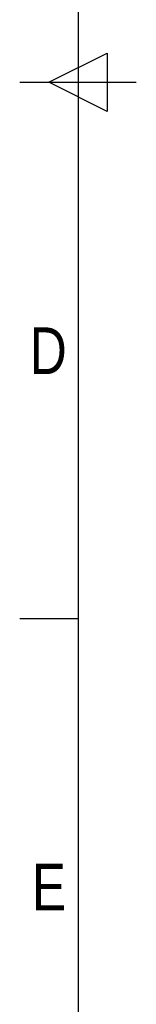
# Model space of a CAD drawing. Header units: millimetres. Extents: x 0 to 420, y 0 to 297.
# Tile 2 of 60: x 0 to 10, y 67 to 154. Entities that reach past the tile are written whole.
import ezdxf

# ---------------------------------------------------------------- set-up
doc = ezdxf.new("R2010")
doc.units = ezdxf.units.MM
doc.layers.add('CARTIGLIO', color=140, linetype='Continuous')
doc.styles.add('SLDTEXTSTYLE2', font='TXT', dxfattribs={"width": 0.821468})

msp = doc.modelspace()

# ---------------------------------------------------------------- linework, layer by layer
at = {"layer": 'CARTIGLIO', "linetype": 'Continuous'}
for p, q in [((5.18012, 291.82257), (5.18012, 5.171)), ((2.59301, 148.49679), (7.76722, 151.08389)), ((7.76722, 151.08389), (7.76722, 145.90968)), ((0.0059, 148.49679), (10.35433, 148.49679)), ((7.76722, 145.90968), (2.59301, 148.49679)), ((5.18012, 100.894), (0.0059, 100.894))]:
    msp.add_line(p, q, dxfattribs=at)

# ---------------------------------------------------------------- texts
at = {"layer": 'CARTIGLIO', "char_height": 4.13937, "attachment_point": 2, "style": 'SLDTEXTSTYLE2'}
for s, insert in [('D', (2.54404, 126.74857)), ('E', (2.60397, 79.14578))]:
    msp.add_mtext(s, dxfattribs=dict(at, insert=insert))

doc.saveas('drawing.dxf')
